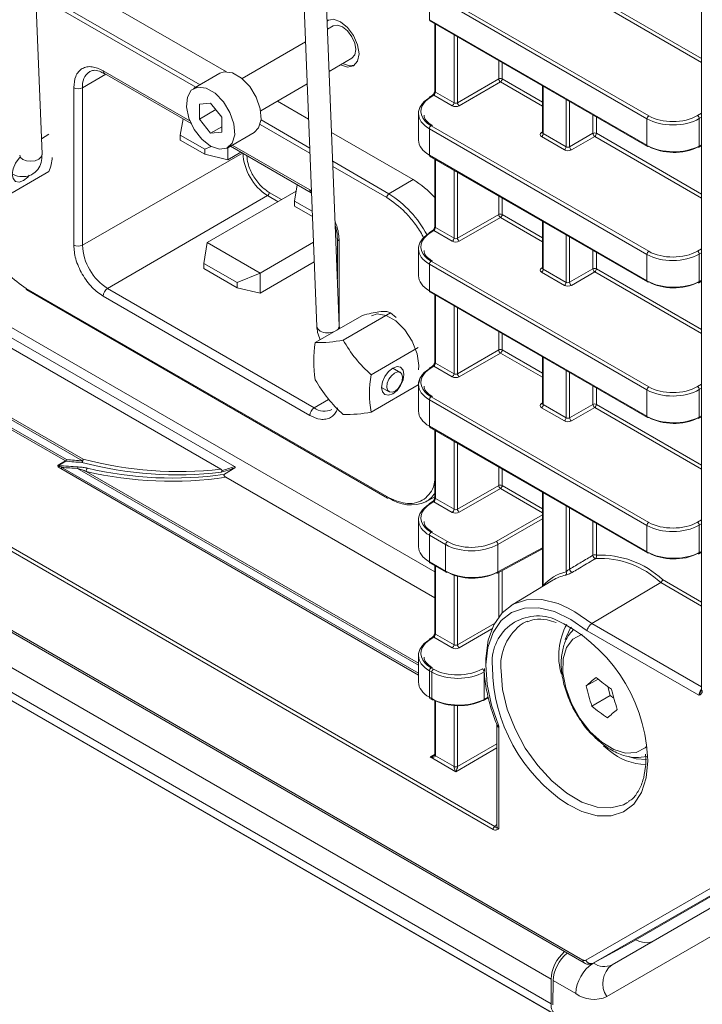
# Model space of a CAD drawing. Header units: millimetres. Extents: x 0 to 1118, y 0 to 864.
# Tile 17 of 156: x 851 to 865, y 223 to 243. Entities that reach past the tile are written whole.
import ezdxf

# ---------------------------------------------------------------- set-up
doc = ezdxf.new("R2010")
doc.units = ezdxf.units.MM

msp = doc.modelspace()

# ---------------------------------------------------------------- linework, layer by layer
at = {"color": 9, "linetype": 'Continuous', "lineweight": 0}
for p, q in [((860.442, 226.65), (767.896, 280.076)), ((767.931, 280.136), (860.477, 226.711)), ((766.095, 279.531), (862.244, 224.025)), ((766.555, 278.512), (861.607, 223.639)), ((766.555, 278.017), (861.607, 223.145)), ((766.658, 277.789), (861.711, 222.916)), ((854.55, 241.619), (851.241, 243.529)), ((863.535, 240.934), (859.161, 243.459)), ((859.161, 243.459), (859.161, 242.927)), ((859.195, 243.52), (863.569, 240.995)), ((851.245, 243.425), (854.462, 241.568)), ((864.632, 242.065), (862.483, 243.306)), ((862.518, 243.367), (864.632, 242.146)), ((859.161, 242.927), (863.535, 240.402)), ((859.282, 242.84), (859.282, 241.472)), ((859.655, 241.257), (859.655, 242.625)), ((859.725, 242.585), (859.725, 241.258)), ((860.553, 241.737), (860.553, 242.106)), ((860.623, 242.066), (860.623, 241.736)), ((854.347, 240.894), (852.601, 241.902)), ((852.654, 241.829), (852.185, 241.56)), ((859.725, 241.258), (860.553, 241.737)), ((860.589, 241.675), (859.76, 241.197)), ((861.433, 241.188), (860.589, 241.675)), ((860.623, 241.736), (861.433, 241.269)), ((852.009, 241.561), (852.009, 238.396)), ((852.185, 238.396), (852.185, 241.56)), ((859.282, 241.472), (859.655, 241.257)), ((861.448, 241.59), (861.448, 240.637)), ((859.249, 241.411), (859.187, 241.372)), ((859.62, 241.196), (859.249, 241.411)), ((861.908, 240.371), (861.908, 241.324)), ((861.979, 241.284), (861.979, 240.372)), ((856.755, 240.346), (855.775, 240.912)), ((862.447, 240.643), (862.447, 241.013)), ((862.518, 240.972), (862.518, 240.643)), ((863.535, 240.402), (863.535, 240.934)), ((864.551, 241), (864.632, 241.047)), ((864.632, 240.966), (864.586, 240.939)), ((864.586, 240.939), (864.586, 240.387)), ((855.757, 240.821), (856.759, 240.242)), ((863.535, 238.21), (859.161, 240.735)), ((859.161, 240.735), (859.161, 240.203)), ((859.195, 240.796), (863.569, 238.271)), ((861.412, 240.659), (861.433, 240.672)), ((861.874, 240.311), (861.413, 240.577)), ((861.448, 240.637), (861.908, 240.371)), ((861.979, 240.372), (862.447, 240.643)), ((862.483, 240.582), (862.014, 240.311)), ((864.632, 239.341), (862.483, 240.582)), ((862.518, 240.643), (864.632, 239.422)), ((856.755, 239.504), (855.196, 240.404)), ((864.586, 240.387), (864.632, 240.412)), ((852.185, 238.396), (855.401, 240.243)), ((859.161, 240.203), (863.535, 237.678)), ((859.282, 240.116), (859.282, 238.748)), ((858.345, 239.428), (857.216, 240.08)), ((857.22, 239.976), (858.302, 239.352)), ((859.655, 238.533), (859.655, 239.901)), ((858.832, 239.714), (858.345, 239.428)), ((859.725, 239.861), (859.725, 238.534)), ((856.79, 239.477), (856.755, 239.504)), ((855.906, 239.391), (852.689, 237.524)), ((856.118, 239.269), (855.906, 239.391)), ((855.942, 239.453), (856.189, 239.31)), ((860.553, 239.013), (860.553, 239.382)), ((860.623, 239.342), (860.623, 239.012)), ((859.725, 238.534), (860.553, 239.013)), ((860.589, 238.951), (859.76, 238.473)), ((861.433, 238.464), (860.589, 238.951)), ((860.623, 239.012), (861.433, 238.545)), ((859.282, 238.748), (859.655, 238.533)), ((861.448, 238.866), (861.448, 237.913)), ((859.249, 238.687), (859.187, 238.648)), ((859.62, 238.472), (859.249, 238.687)), ((861.908, 237.647), (861.908, 238.6)), ((861.979, 238.559), (861.979, 237.648)), ((857.347, 236.798), (857.347, 238.479)), ((864.551, 238.276), (864.632, 238.323)), ((862.447, 237.919), (862.447, 238.289)), ((862.518, 238.248), (862.518, 237.919)), ((863.535, 237.678), (863.535, 238.21)), ((864.632, 238.242), (864.586, 238.215)), ((864.586, 238.215), (864.586, 237.663)), ((863.535, 235.486), (859.161, 238.011)), ((859.161, 238.011), (859.161, 237.479)), ((859.195, 238.072), (863.569, 235.547)), ((861.412, 237.935), (861.433, 237.948)), ((861.448, 237.913), (861.908, 237.647)), ((861.979, 237.648), (862.447, 237.919)), ((862.518, 237.919), (864.632, 236.698)), ((861.874, 237.586), (861.413, 237.853)), ((862.483, 237.858), (862.014, 237.587)), ((864.632, 236.617), (862.483, 237.858)), ((852.189, 234.058), (846.01, 237.626)), ((846.019, 237.66), (852.199, 234.092)), ((858.302, 233.34), (851.054, 237.524)), ((856.843, 235.126), (852.689, 237.524)), ((864.586, 237.663), (864.632, 237.688)), ((851.841, 234.057), (846.171, 237.331)), ((846.196, 237.357), (851.866, 234.084)), ((852.601, 237.371), (856.755, 234.973)), ((859.161, 237.479), (863.535, 234.954)), ((859.282, 237.392), (859.282, 236.024)), ((859.655, 235.809), (859.655, 237.177)), ((859.725, 237.137), (859.725, 235.81)), ((860.553, 236.288), (860.553, 236.658)), ((860.623, 236.618), (860.623, 236.288)), ((859.725, 235.81), (860.553, 236.288)), ((860.589, 236.227), (859.76, 235.749)), ((861.433, 235.74), (860.589, 236.227)), ((860.623, 236.288), (861.433, 235.821)), ((861.448, 236.142), (861.448, 235.189)), ((859.249, 235.963), (859.187, 235.924)), ((859.62, 235.748), (859.249, 235.963)), ((859.282, 236.024), (859.655, 235.809)), ((861.908, 234.923), (861.908, 235.876)), ((861.979, 235.835), (861.979, 234.924)), ((862.447, 235.195), (862.447, 235.565)), ((864.551, 235.552), (864.632, 235.599)), ((859.195, 235.348), (863.569, 232.823)), ((862.518, 235.524), (862.518, 235.195)), ((863.535, 234.954), (863.535, 235.486)), ((864.632, 235.518), (864.586, 235.491)), ((864.586, 235.491), (864.586, 234.939)), ((856.843, 235.126), (857.135, 235.295)), ((863.535, 232.762), (859.161, 235.287)), ((859.161, 235.287), (859.161, 234.755)), ((861.412, 235.211), (861.433, 235.224)), ((861.448, 235.189), (861.908, 234.923)), ((861.979, 234.924), (862.447, 235.195)), ((862.518, 235.195), (864.632, 233.974)), ((861.874, 234.862), (861.413, 235.128)), ((862.483, 235.134), (862.014, 234.863)), ((864.632, 233.893), (862.483, 235.134)), ((864.586, 234.939), (864.632, 234.964)), ((859.161, 234.755), (863.535, 232.23)), ((859.282, 234.668), (859.282, 233.3)), ((859.655, 233.085), (859.655, 234.453)), ((859.725, 234.412), (859.725, 233.086)), ((851.694, 233.969), (851.841, 234.057)), ((851.85, 234.054), (851.703, 233.966)), ((858.941, 229.75), (851.748, 233.902)), ((851.772, 233.928), (858.941, 229.79)), ((858.941, 229.95), (852.087, 233.907)), ((852.263, 233.846), (858.941, 229.991)), ((860.553, 233.564), (860.553, 233.934)), ((860.623, 233.894), (860.623, 233.564)), ((859.725, 233.086), (860.553, 233.564)), ((860.623, 233.564), (861.433, 233.097)), ((860.589, 233.503), (859.76, 233.025)), ((861.433, 233.016), (860.589, 233.503)), ((861.448, 233.418), (861.448, 231.553)), ((859.249, 233.238), (859.187, 233.2)), ((859.62, 233.024), (859.249, 233.238)), ((859.282, 233.3), (859.655, 233.085)), ((860.503, 232.44), (861.433, 232.977)), ((861.908, 231.827), (861.908, 233.152)), ((861.979, 233.111), (861.979, 231.883)), ((861.433, 232.895), (860.539, 232.379)), ((862.447, 232.161), (862.447, 232.841)), ((862.518, 232.8), (862.518, 232.161)), ((863.535, 232.23), (863.535, 232.762)), ((864.551, 232.828), (864.632, 232.875)), ((864.632, 232.794), (864.586, 232.767)), ((864.586, 232.767), (864.586, 232.215)), ((859.195, 232.624), (859.522, 232.435)), ((859.487, 232.375), (859.161, 232.563)), ((859.161, 232.563), (859.161, 232.031)), ((859.487, 231.842), (859.487, 232.375)), ((860.539, 232.379), (860.539, 231.827)), ((860.539, 231.827), (861.433, 232.308)), ((864.586, 232.215), (864.632, 232.24)), ((859.161, 232.031), (859.487, 231.842)), ((859.282, 231.944), (859.282, 230.576)), ((860.553, 230.924), (860.553, 231.818)), ((860.623, 231.855), (860.623, 231.006)), ((859.655, 230.361), (859.655, 231.761)), ((859.725, 231.74), (859.725, 230.362)), ((864.632, 231.14), (863.811, 231.614)), ((863.849, 231.673), (864.632, 231.221)), ((861.444, 231.54), (861.448, 231.553)), ((861.448, 231.553), (861.452, 231.545)), ((859.725, 230.362), (860.469, 230.792)), ((862.427, 230.79), (864.632, 229.517)), ((860.415, 230.679), (859.76, 230.301)), ((864.578, 229.347), (862.331, 230.643)), ((859.249, 230.514), (859.187, 230.476)), ((859.62, 230.3), (859.249, 230.514)), ((859.282, 230.576), (859.655, 230.361)), ((859.209, 229.811), (859.161, 229.839)), ((859.161, 229.839), (859.161, 229.307)), ((859.195, 229.9), (859.244, 229.872)), ((859.209, 229.279), (859.209, 229.811)), ((860.261, 229.815), (860.261, 229.264)), ((859.161, 229.307), (859.209, 229.279)), ((859.282, 229.238), (859.282, 228.128)), ((860.261, 229.264), (860.345, 229.309)), ((859.655, 227.913), (859.655, 229.141)), ((859.725, 229.137), (859.725, 227.913)), ((860.554, 228.725), (860.554, 226.666)), ((860.517, 228.289), (859.689, 227.811)), ((859.725, 227.913), (860.517, 228.37)), ((859.178, 228.106), (859.267, 228.161)), ((859.689, 227.811), (859.178, 228.106)), ((859.282, 228.127), (859.655, 227.912)), ((863.548, 228.124), (863.55, 228.029)), ((860.517, 226.749), (860.517, 226.749)), ((862.306, 224.019), (865.994, 226.148)), ((866.143, 226.09), (862.456, 223.961)), ((866.248, 225.323), (862.729, 223.291)), ((862.104, 223.352), (861.65, 223.614))]:
    msp.add_line(p, q, dxfattribs=at)
at = {"color": 7, "linetype": 'Continuous', "lineweight": 15}
for p, q in [((766.121, 279.474), (862.27, 223.968)), ((766.981, 277.602), (862.034, 222.729)), ((864.632, 272.43), (864.632, 229.455)), ((851.373, 240.225), (851.005, 249.425)), ((857.348, 236.776), (856.978, 246.025)), ((856.529, 246.007), (856.898, 236.758)), ((855.078, 241.881), (851.584, 243.898)), ((857.13, 242.922), (857.103, 242.896)), ((859.171, 242.904), (863.545, 240.379)), ((857.226, 242.803), (857.11, 242.736)), ((859.267, 242.849), (859.267, 241.493)), ((856.67, 242.481), (855.393, 241.744)), ((857.144, 241.889), (857.601, 242.153)), ((852.626, 241.845), (854.372, 240.838)), ((852.628, 241.844), (852.626, 241.845)), ((854.949, 241.849), (854.418, 241.543)), ((855.768, 241.095), (856.703, 241.635)), ((861.433, 241.599), (861.433, 240.658)), ((856.732, 240.926), (856.104, 241.289)), ((859.223, 241.413), (859.161, 241.375)), ((854.762, 241.248), (854.536, 241.23)), ((854.536, 241.23), (854.536, 240.929)), ((854.866, 241.12), (854.536, 240.929)), ((854.988, 240.968), (854.762, 241.248)), ((854.207, 240.933), (854.152, 240.609)), ((854.536, 240.929), (854.762, 240.643)), ((854.988, 240.668), (854.988, 240.968)), ((858.941, 241.044), (858.941, 240.506)), ((854.988, 240.774), (854.762, 240.643)), ((851.36, 240.535), (851.512, 240.623)), ((854.647, 240.323), (854.152, 240.609)), ((854.152, 240.507), (854.152, 240.609)), ((854.152, 240.507), (854.647, 240.221)), ((854.762, 240.643), (854.988, 240.668)), ((855.106, 240.352), (855.636, 240.658)), ((858.832, 239.714), (857.193, 240.66)), ((861.433, 240.659), (861.432, 240.652)), ((854.776, 240.378), (854.647, 240.323)), ((854.647, 240.221), (854.647, 240.323)), ((855.106, 240.109), (855.106, 240.352)), ((855.16, 240.383), (856.781, 239.447)), ((864.575, 240.364), (864.632, 240.395)), ((855.106, 240.109), (854.647, 240.221)), ((855.37, 240.261), (855.106, 240.109)), ((859.171, 240.18), (863.545, 237.655)), ((859.267, 240.125), (859.267, 238.769)), ((850.564, 239.327), (851.512, 239.874)), ((856.505, 239.606), (856.45, 239.282)), ((856.483, 239.48), (854.695, 238.448)), ((856.782, 239.446), (856.781, 239.447)), ((856.805, 239.077), (856.45, 239.282)), ((856.45, 239.282), (856.45, 239.18)), ((856.45, 239.18), (856.81, 238.973)), ((857.285, 238.718), (857.27, 238.71)), ((861.433, 238.874), (861.433, 237.934)), ((857.31, 238.53), (857.31, 237.715)), ((859.223, 238.689), (859.161, 238.65)), ((854.695, 238.448), (854.625, 238.029)), ((855.756, 237.835), (854.695, 238.448)), ((856.83, 238.456), (855.756, 237.835)), ((857.31, 238.324), (857.286, 238.311)), ((858.941, 238.32), (858.941, 237.782)), ((859.267, 231.826), (848.503, 238.041)), ((855.296, 237.642), (854.625, 238.029)), ((854.625, 237.927), (854.625, 238.029)), ((854.625, 237.927), (855.296, 237.539)), ((856.846, 238.057), (855.756, 237.427)), ((861.433, 237.934), (861.432, 237.928)), ((848.68, 237.731), (855.241, 233.943)), ((855.756, 237.835), (855.296, 237.642)), ((855.756, 237.427), (855.756, 237.835)), ((855.296, 237.539), (855.296, 237.642)), ((855.756, 237.427), (855.296, 237.539)), ((864.575, 237.64), (864.632, 237.671)), ((851.067, 237.495), (858.315, 233.311)), ((859.171, 237.456), (863.545, 234.931)), ((859.267, 237.4), (859.267, 236.045)), ((854.969, 233.892), (849.612, 236.985)), ((856.867, 236.437), (857.814, 236.984)), ((857.428, 236.487), (858.375, 237.034)), ((858.375, 237.034), (858.494, 236.942)), ((857.989, 235.789), (858.937, 236.336)), ((861.433, 236.15), (861.433, 235.21)), ((859.223, 235.965), (859.161, 235.926)), ((858.575, 235.838), (858.424, 235.925)), ((857.989, 235.041), (858.937, 235.588)), ((858.199, 235.536), (858.351, 235.448)), ((858.966, 235.685), (858.937, 235.588)), ((858.941, 235.596), (858.941, 235.058)), ((861.433, 235.21), (861.432, 235.204)), ((864.575, 234.916), (864.632, 234.947)), ((859.171, 234.732), (863.545, 232.207)), ((859.267, 234.676), (859.267, 233.32)), ((855.247, 233.916), (855.038, 233.79)), ((859.267, 231.307), (855.068, 233.732)), ((861.433, 233.426), (861.433, 231.533)), ((859.088, 233.237), (859.267, 233.338)), ((859.223, 233.241), (859.161, 233.202)), ((858.941, 232.872), (858.941, 232.334)), ((860.528, 231.804), (861.433, 232.291)), ((864.575, 232.192), (864.632, 232.223)), ((859.171, 232.008), (859.498, 231.819)), ((859.267, 231.952), (859.267, 230.596)), ((861.641, 231.66), (860.801, 231.15)), ((863.811, 231.614), (862.427, 230.79)), ((859.223, 230.516), (859.161, 230.478)), ((858.941, 230.148), (858.941, 229.61)), ((862.312, 229.535), (862.55, 229.673)), ((862.746, 229.523), (862.797, 229.342)), ((859.171, 229.284), (859.22, 229.256)), ((859.267, 229.245), (859.267, 228.148)), ((860.249, 229.24), (860.349, 229.294)), ((862.426, 229.128), (862.797, 229.342)), ((862.797, 229.342), (862.868, 229.289)), ((860.517, 228.748), (860.517, 226.718)), ((862.777, 228.236), (862.661, 228.331)), ((863.507, 228.165), (863.513, 228.08)), ((863.129, 227.183), (863.176, 227.214)), ((866.365, 226.198), (863.17, 224.352)), ((862.832, 223.928), (866.351, 225.96)), ((862.456, 223.961), (863.17, 224.352)), ((861.607, 223.639), (861.607, 223.145)), ((861.65, 223.614), (861.642, 223.124))]:
    msp.add_line(p, q, dxfattribs=at)
at = {"color": 7, "linetype": 'Continuous', "lineweight": 15, "flags": 128}
for points in [[(857.746, 242.239), (857.718, 242.42), (857.637, 242.607), (857.516, 242.77), (857.373, 242.885), (857.23, 242.935), (857.109, 242.911), (857.103, 242.907)], [(857.226, 242.803), (857.312, 242.819), (857.414, 242.784), (857.515, 242.702), (857.601, 242.586), (857.659, 242.454), (857.679, 242.325), (857.659, 242.219), (857.601, 242.153), (857.601, 242.153)], [(857.375, 242.023), (857.516, 241.974), (857.637, 241.998), (857.718, 242.091), (857.746, 242.239)], [(854.949, 241.849), (855.036, 241.878), (855.203, 241.857), (855.382, 241.754), (855.548, 241.583), (855.68, 241.368), (855.76, 241.137), (855.776, 240.922), (855.727, 240.752), (855.636, 240.658)], [(857.416, 242.046), (857.556, 241.998), (857.656, 242.011)], [(854.762, 240.386), (854.586, 240.525), (854.434, 240.721), (854.327, 240.948), (854.278, 241.175), (854.294, 241.371), (854.374, 241.509), (854.506, 241.572), (854.673, 241.551), (854.851, 241.447), (855.018, 241.277), (855.15, 241.061), (855.23, 240.831), (855.246, 240.616), (855.197, 240.446), (855.089, 240.343), (854.938, 240.322), (854.762, 240.386)], [(850.94, 240.169), (850.913, 240.142), (850.84, 240.044), (850.791, 239.931), (850.774, 239.822), (850.791, 239.733), (850.84, 239.677), (850.913, 239.663), (850.998, 239.693), (851.084, 239.762), (851.116, 239.799)], [(858.942, 235.889), (858.947, 235.973), (858.913, 236.212), (858.817, 236.462), (858.668, 236.691), (858.487, 236.872), (858.293, 236.984), (858.112, 237.012), (857.996, 236.977)], [(858.648, 235.795), (858.63, 235.885), (858.582, 235.941), (858.509, 235.955), (858.423, 235.925), (858.337, 235.856), (858.264, 235.758), (858.216, 235.645), (858.199, 235.536), (858.216, 235.447), (858.264, 235.391), (858.337, 235.377), (858.423, 235.407), (858.509, 235.476), (858.582, 235.574), (858.63, 235.686), (858.648, 235.795)], [(858.304, 235.543), (858.313, 235.619), (858.346, 235.699), (858.396, 235.77), (858.456, 235.822), (858.517, 235.847), (858.57, 235.84), (858.607, 235.804), (858.622, 235.743), (858.613, 235.667), (858.58, 235.587), (858.53, 235.515), (858.47, 235.463), (858.409, 235.439), (858.356, 235.445), (858.319, 235.482), (858.304, 235.543)], [(860.297, 229.938), (860.297, 230.087), (860.343, 230.452), (860.453, 230.762), (860.623, 231.006), (860.846, 231.176), (861.115, 231.264), (861.419, 231.269), (861.747, 231.189), (861.953, 231.1)], [(861.135, 230.836), (861.088, 230.816), (861.045, 230.794)], [(862.015, 230.719), (861.991, 230.686), (861.891, 230.47)], [(864.632, 229.455), (864.632, 229.455), (864.632, 229.454)], [(859.267, 228.148), (859.267, 228.147), (859.267, 228.147)], [(863.175, 228.106), (863.32, 228.067), (863.522, 228.058)]]:
    msp.add_lwpolyline(points, dxfattribs=at)
at = {"color": 9, "linetype": 'Continuous', "lineweight": 0, "flags": 128}
for points in [[(850.989, 240.116), (850.94, 240.159), (850.923, 240.207)], [(851.373, 240.225), (851.373, 240.222), (851.356, 240.17), (851.307, 240.124), (851.234, 240.093), (851.148, 240.081), (851.062, 240.089), (850.989, 240.116)], [(856.898, 236.758), (856.915, 236.71), (856.964, 236.667)], [(862.331, 230.643), (862.005, 230.872), (861.678, 231.028), (861.363, 231.105), (861.071, 231.1), (860.814, 231.013), (860.601, 230.848), (860.44, 230.61), (860.338, 230.309), (860.298, 229.956), (860.321, 229.565), (860.408, 229.149), (860.554, 228.725)], [(861.953, 231.1), (862.087, 231.027), (862.427, 230.79)], [(862.233, 230.572), (862.218, 230.568), (862.042, 230.475), (861.916, 230.308), (861.847, 230.078), (861.842, 229.8), (861.9, 229.494), (862.016, 229.18), (862.185, 228.88), (862.392, 228.614), (862.626, 228.401)], [(860.6, 229.832), (860.632, 229.46), (860.727, 229.066), (860.882, 228.669), (861.088, 228.286), (861.337, 227.932), (861.619, 227.625), (861.92, 227.377), (862.228, 227.199), (862.53, 227.099), (862.811, 227.081), (863.061, 227.147), (863.129, 227.183)], [(862.626, 228.401), (862.869, 228.254), (863.106, 228.184), (863.319, 228.196), (863.495, 228.288), (863.531, 228.323)], [(863.55, 228.029), (863.518, 227.684), (863.423, 227.391), (863.27, 227.16), (863.064, 227.002), (862.814, 226.923), (862.53, 226.926), (862.224, 227.011), (861.95, 227.149)]]:
    msp.add_lwpolyline(points, dxfattribs=at)
at = {"color": 7, "linetype": 'Continuous', "lineweight": 15}
for centre, radius, start, end in [((859.185, 242.925), 0.0247, 173.763, 234.9248), ((859.176, 241.355), 0.0247, 127.033, 186.4015), ((863.555, 240.402), 0.0248, 245.3602, 304.6041), ((864.565, 240.387), 0.0247, 233.6019, 292.9652), ((859.185, 240.2), 0.0247, 173.763, 234.9248), ((857.845, 238.075), 1.913, 41.9804, 58.9534), ((859.176, 238.631), 0.0247, 127.033, 186.4015), ((851.084, 237.52), 0.0308, 173.732, 234.9558), ((863.555, 237.678), 0.0248, 245.3602, 304.6041), ((864.565, 237.663), 0.0247, 233.6019, 292.9652), ((859.185, 237.476), 0.0247, 173.763, 234.9248), ((858.971, 236.063), 2.137, 169.9201, 190.0799), ((856.93, 238.891), 2.455, 268.5216, 281.6975), ((859.773, 237.798), 2.687, 209.2012, 228.3879), ((860.093, 235.415), 2.137, 169.9201, 190.0799), ((859.176, 235.907), 0.0247, 127.033, 186.4015), ((859.212, 237), 2.687, 209.2012, 228.3879), ((857.491, 237.445), 2.455, 268.5216, 281.6975), ((859.185, 234.752), 0.0247, 173.763, 234.9248), ((863.555, 234.954), 0.0248, 245.3602, 304.6041), ((864.565, 234.938), 0.0247, 233.6019, 292.9652), ((854.1, 241.378), 7.599, 255.3157, 276.621), ((854.121, 241.434), 7.589, 255.3291, 276.4167), ((853.961, 241.023), 7.375, 256.6897, 278.6335), ((853.983, 241.091), 7.378, 256.7158, 278.224), ((858.327, 233.339), 0.0312, 245.5257, 305.1133), ((858.784, 233.927), 0.754, 234.4277, 293.7889), ((859.176, 233.183), 0.0247, 127.033, 186.4015), ((863.555, 232.23), 0.0248, 245.3602, 304.6041), ((864.565, 232.214), 0.0247, 233.6019, 292.9652), ((859.185, 232.028), 0.0247, 173.763, 234.9248), ((862.587, 230.307), 1.79, 46.8889, 92.74), ((862.605, 230.34), 1.823, 46.9818, 92.7629), ((859.508, 231.842), 0.0248, 245.3602, 304.6041), ((860.518, 231.827), 0.0247, 233.6019, 292.9652), ((862.106, 230.971), 0.878, 102.9873, 138.5313), ((862.088, 230.921), 0.863, 102.9828, 121.1497), ((860.309, 227.935), 3.244, 3.3255, 65.3326), ((863.061, 230.142), 1.301, 151.043, 196.6542), ((859.176, 230.459), 0.0247, 127.033, 186.4015), ((863.771, 229.954), 3.345, 180.6267, 237.0204), ((868.1, 223.001), 8.729, 129.8222, 131.5378), ((865.05, 232.741), 3.958, 230.0794, 235.7551), ((866.572, 230.515), 4.371, 192.9507, 198.4906), ((867.083, 230.449), 4.371, 192.9507, 198.4906), ((859.185, 229.304), 0.0247, 173.763, 234.9248), ((859.23, 229.278), 0.0248, 245.3602, 304.6041), ((860.24, 229.263), 0.0247, 233.6019, 292.9652), ((864.966, 232.164), 3.958, 230.0794, 235.7551), ((868.527, 222.358), 8.729, 129.8222, 131.5378), ((863.552, 229.148), 1.197, 229.6665, 268.06), ((862.381, 223.603), 0.775, 130.3783, 177.3498), ((861.858, 223.12), 0.252, 174.3796, 234.302)]:
    msp.add_arc(centre, radius, start, end, dxfattribs=at)
at = {"color": 9, "linetype": 'Continuous', "lineweight": 0}
for centre, radius, start, end in [((852.542, 241.595), 0.359, 126.0791, 185.5871), ((852.662, 241.896), 0.0616, 173.7104, 234.9774), ((860.588, 241.668), 0.077, 62.6565, 116.7662), ((860.632, 241.742), 0.0793, 183.5222, 236.4778), ((860.546, 241.74), 0.077, 303.2297, 357.3477), ((852.097, 241.731), 0.192, 242.6169, 297.2965), ((859.292, 241.495), 0.0247, 185.0787, 246.2415), ((859.172, 241.352), 0.0251, 54.4735, 116.3416), ((859.234, 241.391), 0.0244, 53.4892, 117.3259), ((859.578, 241.261), 0.077, 303.2297, 357.3477), ((859.804, 241.263), 0.0793, 183.5222, 236.4778), ((863.612, 240.931), 0.077, 123.2297, 177.3477), ((864.507, 240.934), 0.0793, 3.5222, 56.4778), ((859.238, 240.732), 0.077, 123.2297, 177.3477), ((861.427, 240.682), 0.0279, 236.5278, 281.5634), ((861.371, 240.641), 0.077, 303.2297, 357.3477), ((862.482, 240.574), 0.077, 62.6565, 116.7662), ((862.527, 240.648), 0.0793, 183.5222, 236.4778), ((862.441, 240.646), 0.077, 303.2297, 357.3477), ((861.832, 240.375), 0.077, 303.2297, 357.3477), ((862.058, 240.377), 0.0793, 183.5222, 236.4778), ((863.559, 240.4), 0.0247, 173.763, 234.9248), ((864.561, 240.385), 0.0251, 303.6566, 5.5302), ((856.486, 240.298), 1.076, 182.6055, 237.3945), ((856.816, 239.497), 0.0616, 173.7104, 234.9774), ((855.865, 239.456), 0.0769, 302.6994, 357.3872), ((858.398, 239.347), 0.0962, 122.9181, 177.3706), ((857.179, 237.573), 2.191, 28.0223, 57.8422), ((860.588, 238.944), 0.077, 62.6565, 116.7662), ((860.632, 239.017), 0.0793, 183.5222, 236.4778), ((860.546, 239.016), 0.077, 303.2297, 357.3477), ((859.292, 238.771), 0.0247, 185.0787, 246.2415), ((857.371, 238.535), 0.0612, 183.5657, 246.4261), ((859.172, 238.628), 0.0251, 54.4735, 116.3416), ((859.234, 238.667), 0.0244, 53.4892, 117.3259), ((859.578, 238.537), 0.077, 303.2297, 357.3477), ((859.804, 238.539), 0.0793, 183.5222, 236.4778), ((852.097, 238.567), 0.192, 242.6169, 297.2965), ((853.278, 238.446), 1.094, 182.6055, 237.3945), ((863.612, 238.207), 0.077, 123.2297, 177.3477), ((864.507, 238.21), 0.0793, 3.5222, 56.4778), ((859.238, 238.008), 0.077, 123.2297, 177.3477), ((861.427, 237.958), 0.0279, 236.5278, 281.5634), ((861.371, 237.917), 0.077, 303.2297, 357.3477), ((862.482, 237.85), 0.077, 62.6565, 116.7662), ((862.527, 237.924), 0.0793, 183.5222, 236.4778), ((862.441, 237.922), 0.077, 303.2297, 357.3477), ((852.793, 237.362), 0.192, 122.6994, 177.3872), ((861.832, 237.651), 0.077, 303.2297, 357.3477), ((862.058, 237.653), 0.0793, 183.5222, 236.4778), ((863.559, 237.675), 0.0247, 173.763, 234.9248), ((864.561, 237.661), 0.0251, 303.6566, 5.5302), ((857.241, 236.776), 0.107, 301.5817, 359.7444), ((857.116, 236.969), 0.338, 243.2206, 293.2017), ((860.588, 236.22), 0.077, 62.6565, 116.7662), ((860.632, 236.293), 0.0793, 183.5222, 236.4778), ((860.546, 236.292), 0.077, 303.2297, 357.3477), ((859.234, 235.943), 0.0244, 53.4892, 117.3259), ((859.291, 236.046), 0.024, 184.1293, 247.1908), ((859.172, 235.904), 0.0251, 54.4735, 116.3416), ((859.578, 235.813), 0.077, 303.2297, 357.3477), ((859.804, 235.815), 0.0793, 183.5222, 236.4778), ((863.612, 235.483), 0.077, 123.2297, 177.3477), ((864.507, 235.486), 0.0793, 3.5222, 56.4778), ((859.238, 235.284), 0.077, 123.2297, 177.3477), ((861.427, 235.234), 0.0279, 236.5278, 281.5634), ((861.371, 235.193), 0.077, 303.2297, 357.3477), ((862.482, 235.126), 0.077, 62.6565, 116.7662), ((862.527, 235.2), 0.0793, 183.5222, 236.4778), ((862.441, 235.198), 0.077, 303.2297, 357.3477), ((856.947, 234.964), 0.192, 122.6994, 177.3872), ((857.05, 235.408), 0.35, 233.6559, 295.5223), ((863.559, 234.951), 0.0247, 173.763, 234.9248), ((861.832, 234.927), 0.077, 303.2297, 357.3477), ((862.058, 234.929), 0.0793, 183.5222, 236.4778), ((864.561, 234.937), 0.0251, 303.6566, 5.5302), ((851.714, 234.003), 0.0391, 239.6348, 253.8603), ((851.802, 234.119), 0.0731, 302.7219, 331.6512), ((851.861, 234.091), 0.0391, 239.6347, 253.8621), ((851.809, 234.095), 0.0583, 315.2932, 349.7361), ((852.137, 234.079), 0.0631, 305.4615, 12.3389), ((852.133, 234.067), 0.0568, 316.2889, 351.4361), ((852.127, 234.095), 0.0717, 329.4436, 358.0974), ((851.709, 233.963), 0.0727, 302.6713, 331.0662), ((852.142, 233.899), 0.0561, 136.9249, 171.5776), ((852.324, 233.86), 0.0623, 125.6132, 193.3441), ((860.588, 233.496), 0.077, 62.6565, 116.7662), ((860.632, 233.569), 0.0793, 183.5222, 236.4778), ((860.546, 233.568), 0.077, 303.2297, 357.3477), ((858.826, 233.695), 0.528, 299.6933, 326.723), ((858.332, 233.336), 0.0308, 173.732, 234.9558), ((859.172, 233.18), 0.0251, 54.4735, 116.3416), ((859.234, 233.219), 0.0244, 53.4892, 117.3259), ((859.292, 233.323), 0.0247, 185.0787, 246.2415), ((859.578, 233.089), 0.077, 303.2297, 357.3477), ((859.804, 233.091), 0.0793, 183.5222, 236.4778), ((863.612, 232.759), 0.077, 123.2297, 177.3477), ((864.507, 232.762), 0.0793, 3.5222, 56.4778), ((859.238, 232.56), 0.077, 123.2297, 177.3477), ((859.564, 232.371), 0.077, 123.2297, 177.3477), ((860.46, 232.374), 0.0793, 3.5222, 56.4778), ((862.482, 232.092), 0.077, 62.6565, 116.7662), ((863.559, 232.227), 0.0247, 173.763, 234.9248), ((864.561, 232.212), 0.0251, 303.6566, 5.5302), ((862.515, 232.161), 0.0673, 180.1332, 258.6359), ((862.469, 232.138), 0.0534, 307.1376, 25.3487), ((859.512, 231.84), 0.0247, 173.763, 234.9248), ((860.514, 231.825), 0.0251, 303.6566, 5.5302), ((861.863, 231.803), 0.0517, 307.3242, 27.7342), ((862.046, 231.883), 0.0671, 180.0416, 259.0045), ((861.341, 230.021), 0.92, 69.5119, 186.4599), ((861.626, 229.942), 1.032, 124.2809, 186.0806), ((859.291, 230.598), 0.024, 184.1293, 247.1908), ((859.172, 230.456), 0.0251, 54.4735, 116.3416), ((859.234, 230.495), 0.0244, 53.4892, 117.3259), ((859.578, 230.365), 0.077, 303.2297, 357.3477), ((859.804, 230.367), 0.0793, 183.5222, 236.4778), ((859.238, 229.835), 0.077, 123.2297, 177.3477), ((859.286, 229.807), 0.077, 123.2297, 177.3477), ((860.181, 229.811), 0.0793, 3.5222, 56.4778), ((864.658, 229.458), 0.0257, 189.1792, 245.2614), ((859.234, 229.276), 0.0247, 173.763, 234.9248), ((860.236, 229.261), 0.0251, 303.6566, 5.5302), ((859.292, 228.151), 0.0247, 185.0787, 246.2415), ((859.294, 228.15), 0.0263, 188.2914, 244.2506), ((859.69, 227.982), 0.077, 242.6565, 296.7662), ((859.689, 227.982), 0.0782, 243.6699, 296.8925), ((860.519, 226.646), 0.077, 123.2297, 177.3477), ((862.874, 223.316), 0.772, 123.8122, 177.323), ((862.305, 224.018), 0.0617, 173.7651, 234.9022), ((862.411, 224.068), 0.116, 204.9599, 292.5214), ((862.677, 224.271), 0.377, 234.3818, 294.314), ((863.106, 223.556), 0.461, 126.3512, 215.1851), ((862.47, 223.863), 0.629, 234.3818, 294.314)]:
    msp.add_arc(centre, radius, start, end, dxfattribs=at)
for centre, major_axis, ratio, start_param, end_param in [((859.248, 241.451), (0.0237, 0.044), 0.556897, 3.928091, 5.481434), ((859.69, 241.092), (0.7, 0.011), 0.587275, 2.364613, 2.700546), ((859.691, 241.239), (0.1, 0.0015), 0.587275, 3.917956, 5.471299), ((859.69, 241.279), (0.05, 0.0016), 0.597067, 3.908285, 5.461628), ((864.065, 241.251), (0.75, 0.011), 0.586615, 3.918577, 5.471921), ((864.064, 241.291), (0.7, 0.011), 0.587275, 3.917956, 5.471299), ((861.484, 240.619), (0.1, 0.0015), 0.587275, 2.364613, 3.917956), ((861.483, 240.659), (0.05, 0.0016), 0.597067, 3.122887, 3.908285), ((861.944, 240.353), (0.1, 0.0015), 0.587275, 3.917956, 5.471299), ((861.944, 240.393), (0.05, 0.0016), 0.597067, 3.908285, 5.461628), ((859.248, 238.727), (0.0237, 0.044), 0.556897, 3.928091, 5.481434), ((859.69, 238.368), (0.7, 0.011), 0.587275, 2.364613, 2.700546), ((859.69, 238.555), (0.05, 0.0016), 0.597067, 3.908285, 5.461628), ((859.691, 238.515), (0.1, 0.0015), 0.587275, 3.917956, 5.471299), ((864.065, 238.526), (0.75, 0.011), 0.586615, 3.918577, 5.471921), ((864.064, 238.567), (0.7, 0.011), 0.587275, 3.917956, 5.471299), ((861.484, 237.895), (0.1, 0.0015), 0.587275, 2.364613, 3.917956), ((861.483, 237.935), (0.05, 0.0016), 0.597067, 3.122887, 3.908285), ((861.944, 237.629), (0.1, 0.0015), 0.587275, 3.917956, 5.471299), ((861.944, 237.669), (0.05, 0.0016), 0.597067, 3.908285, 5.461628), ((859.248, 236.003), (0.0237, 0.044), 0.556897, 3.928091, 5.481434), ((859.69, 235.644), (0.7, 0.011), 0.587275, 2.364613, 2.700546), ((859.691, 235.79), (0.1, 0.0015), 0.587275, 3.917956, 5.471299), ((859.69, 235.831), (0.05, 0.0016), 0.597067, 3.908285, 5.461628), ((864.064, 235.843), (0.7, 0.011), 0.587275, 3.917956, 5.471299), ((864.065, 235.802), (0.75, 0.011), 0.586615, 3.918577, 5.471921), ((861.484, 235.171), (0.1, 0.0015), 0.587275, 2.364613, 3.917956), ((861.483, 235.211), (0.05, 0.0016), 0.597067, 3.122887, 3.908285), ((861.944, 234.905), (0.1, 0.0015), 0.587275, 3.917956, 5.471299), ((861.944, 234.945), (0.05, 0.0016), 0.597067, 3.908285, 5.461628), ((859.383, 254.075), (10.608, 19.042), 0.587238, 3.391169, 3.415033), ((859.618, 254.259), (11.154, 19.319), 0.577247, 3.406522, 3.429364), ((858.198, 253.391), (10.627, 19.078), 0.587238, 3.691379, 3.707902), ((859.69, 232.92), (0.7, 0.011), 0.587275, 2.364613, 2.700546), ((859.248, 233.279), (0.0237, 0.044), 0.556897, 3.928091, 5.481434), ((859.691, 233.066), (0.1, 0.0015), 0.587275, 3.917956, 5.471299), ((859.69, 233.107), (0.05, 0.0016), 0.597067, 3.908285, 5.461628), ((864.065, 233.078), (0.75, 0.011), 0.586615, 3.918577, 5.471921), ((864.064, 233.119), (0.7, 0.011), 0.587275, 3.917956, 5.471299), ((860.018, 232.691), (0.75, 0.011), 0.586615, 3.918577, 5.471921), ((860.017, 232.731), (0.7, 0.011), 0.587275, 3.917956, 5.471299), ((859.69, 230.196), (0.7, 0.011), 0.587275, 2.364613, 2.700546), ((859.248, 230.555), (0.0237, 0.044), 0.556897, 3.928091, 5.481434), ((859.691, 230.342), (0.1, 0.0015), 0.587275, 3.917956, 5.471299), ((859.69, 230.383), (0.05, 0.0016), 0.597067, 3.908285, 5.461628), ((859.74, 230.127), (0.75, 0.011), 0.586615, 3.918577, 5.471921), ((859.739, 230.168), (0.7, 0.011), 0.587275, 3.917956, 5.471299), ((864.664, 229.399), (0.06, 0.11), 0.563108, 1.313567, 2.34448), ((859.177, 228.146), (0.104, 0.026), 0.370355, 4.627521, 5.46256), ((859.177, 228.146), (0.105, -0.022), 0.37036, 4.797346, 6.350689), ((859.211, 228.169), (-0.05, 0.0866), 0.577206, 3.909771, 3.92692), ((859.725, 227.872), (-0.05, 0.0866), 0.577557, 0.785632, 0.80278), ((859.689, 227.851), (-0.0303, 0.0731), 0.214473, 0.512654, 2.065997), ((859.689, 227.851), (0.0316, 0.0733), 0.234228, 4.231591, 5.784935), ((859.761, 227.893), (-0.025, 0.0433), 0.598058, 0.785633, 0.802782), ((860.643, 226.679), (0.175, 0.003), 0.587275, 2.364613, 2.801138), ((860.642, 226.719), (0.125, 0.003), 0.591216, 3.128767, 3.914165), ((862.244, 224.127), (-0.062, 0.108), 0.577309, 2.356465, 3.141737)]:
    msp.add_ellipse(centre, major_axis=major_axis, ratio=ratio, start_param=start_param, end_param=end_param, dxfattribs=at)
at = {"color": 7, "linetype": 'Continuous', "lineweight": 15}
for centre, major_axis, ratio, start_param, end_param in [((859.691, 241.051), (0.75, 0.011), 0.586615, 2.365234, 3.918577), ((859.69, 241.092), (0.7, 0.011), 0.587275, 2.700546, 3.917956), ((859.691, 240.499), (0.75, -0.01), 0.567807, 3.149475, 3.934873), ((864.065, 240.698), (0.75, -0.01), 0.567807, 3.934873, 5.488216), ((864.064, 240.657), (0.7, -0.01), 0.567125, 3.935417, 5.48876), ((859.691, 238.327), (0.75, 0.011), 0.586615, 2.365234, 3.918577), ((859.69, 238.368), (0.7, 0.011), 0.587275, 2.700546, 3.917956), ((859.691, 237.775), (0.75, -0.01), 0.567807, 3.149475, 3.934873), ((864.065, 237.974), (0.75, -0.01), 0.567807, 3.934873, 5.488216), ((864.064, 237.933), (0.7, -0.01), 0.567125, 3.935417, 5.48876), ((859.691, 235.603), (0.75, 0.011), 0.586615, 2.365234, 3.918577), ((859.69, 235.644), (0.7, 0.011), 0.587275, 2.700546, 3.917956), ((859.691, 235.051), (0.75, -0.01), 0.567807, 3.149475, 3.934873), ((864.065, 235.25), (0.75, -0.01), 0.567807, 3.934873, 5.488216), ((864.064, 235.209), (0.7, -0.01), 0.567125, 3.935417, 5.48876), ((859.691, 232.879), (0.75, 0.011), 0.586615, 2.365234, 3.918577), ((859.69, 232.92), (0.7, 0.011), 0.587275, 2.700546, 3.917956), ((859.691, 232.327), (0.75, -0.01), 0.567807, 3.149475, 3.934873), ((864.065, 232.526), (0.75, -0.01), 0.567807, 3.934873, 5.488216), ((864.064, 232.485), (0.7, -0.01), 0.567125, 3.935417, 5.48876), ((860.018, 232.139), (0.75, -0.01), 0.567807, 3.934873, 5.488216), ((860.017, 232.097), (0.7, -0.01), 0.567125, 3.935417, 5.48876), ((859.691, 230.155), (0.75, 0.011), 0.586615, 2.365234, 3.918577), ((859.69, 230.196), (0.7, 0.011), 0.587275, 2.700546, 3.917956), ((859.691, 229.603), (0.75, -0.01), 0.567807, 3.149475, 3.934873), ((859.74, 229.575), (0.75, -0.01), 0.567807, 3.934873, 5.488216), ((859.739, 229.534), (0.7, -0.01), 0.567125, 3.935417, 5.48876), ((863.297, 225.062), (-0.365, 0.655), 0.587367, 2.365314, 3.150712), ((862.003, 223.819), (0.256, 0.429), 0.56722, 1.026652, 2.364542)]:
    msp.add_ellipse(centre, major_axis=major_axis, ratio=ratio, start_param=start_param, end_param=end_param, dxfattribs=at)
at = {"color": 9, "linetype": 'Continuous', "lineweight": 0}
for points, knots in [([(852.601, 241.902), (852.526, 241.936), (852.411, 241.988), (852.273, 241.983), (852.179, 241.949), (852.103, 241.884), (852.029, 241.768), (852.017, 241.642), (852.009, 241.561)], [0, 0, 0, 0, 0.239443, 0.36967, 0.5, 0.630227, 0.760557, 1, 1, 1, 1]), ([(855.49, 240.192), (855.495, 240.14), (855.504, 240.05), (855.555, 239.913), (855.614, 239.794), (855.687, 239.684), (855.795, 239.556), (855.884, 239.493), (855.942, 239.453)], [0, 0, 0, 0, 0.187557, 0.326793, 0.465889, 0.605126, 0.744222, 1, 1, 1, 1]), ([(858.302, 239.352), (858.429, 239.263), (858.626, 239.126), (858.859, 238.843), (858.987, 238.661), (859.041, 238.549), (859.053, 238.525)], [0, 0, 0, 0, 0.447026, 0.687668, 0.933416, 1, 1, 1, 1]), ([(851.054, 237.524), (850.926, 237.613), (850.731, 237.75), (850.495, 238.032), (850.333, 238.276), (850.202, 238.539), (850.076, 238.884), (850.055, 239.122), (850.042, 239.277)], [0, 0, 0, 0, 0.239457, 0.368361, 0.5, 0.631639, 0.760543, 1, 1, 1, 1]), ([(857.347, 238.479), (857.34, 238.569), (857.331, 238.697), (857.279, 238.831), (857.264, 238.87)], [0, 0, 0, 0, 0.712611, 1, 1, 1, 1]), ([(852.009, 238.396), (852.017, 238.306), (852.029, 238.166), (852.103, 237.964), (852.179, 237.811), (852.273, 237.669), (852.411, 237.504), (852.526, 237.423), (852.601, 237.371)], [0, 0, 0, 0, 0.239443, 0.36967, 0.5, 0.630227, 0.760557, 1, 1, 1, 1]), ([(856.755, 234.973), (856.829, 234.939), (856.944, 234.887), (857.082, 234.893), (857.177, 234.926), (857.251, 234.993), (857.302, 235.057), (857.311, 235.114), (857.313, 235.128)], [0, 0, 0, 0, 0.297989, 0.460058, 0.622254, 0.784323, 0.946519, 1, 1, 1, 1]), ([(851.694, 233.969), (851.69, 233.967), (851.688, 233.964), (851.686, 233.957), (851.687, 233.953), (851.692, 233.944), (851.698, 233.938), (851.716, 233.921), (851.732, 233.911), (851.748, 233.902)], [0, 0, 0, 0, 0.125, 0.125, 0.25, 0.25, 0.5, 0.5, 1, 1, 1, 1]), ([(851.772, 233.928), (851.757, 233.933), (851.743, 233.938), (851.722, 233.946), (851.715, 233.949), (851.707, 233.954), (851.704, 233.956), (851.701, 233.96), (851.7, 233.961), (851.7, 233.963), (851.701, 233.965), (851.703, 233.966)], [0, 0, 0, 0, 0.5, 0.5, 0.75, 0.75, 0.875, 0.875, 0.9375, 0.9375, 1, 1, 1, 1]), ([(852.087, 233.907), (852.118, 233.898), (852.148, 233.888), (852.207, 233.868), (852.235, 233.857), (852.263, 233.846)], [0, 0, 0, 0, 0.5, 0.5, 1, 1, 1, 1]), ([(852.288, 233.911), (852.26, 233.917), (852.23, 233.923), (852.169, 233.932), (852.136, 233.935), (852.101, 233.937)], [0, 0, 0, 0, 0.5, 0.5, 1, 1, 1, 1]), ([(855.247, 233.916), (855.219, 233.907), (855.191, 233.897), (855.162, 233.888), (855.1, 233.868), (855.038, 233.849), (854.976, 233.83)], [0, 0, 0, 0, 0.000400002, 0.000400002, 0.000400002, 0.001268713, 0.001268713, 0.001268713, 0.001268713]), ([(859.267, 233.67), (859.261, 233.623), (859.246, 233.503), (859.151, 233.373), (859.023, 233.259), (858.86, 233.202), (858.625, 233.193), (858.429, 233.282), (858.302, 233.34)], [0, 0, 0, 0, 0.09864, 0.251411, 0.407423, 0.563436, 0.716207, 1, 1, 1, 1]), ([(861.979, 231.883), (862.056, 231.929), (862.133, 231.975), (862.211, 232.021), (862.29, 232.068), (862.369, 232.114), (862.447, 232.161)], [0, 0, 0, 0, 0.001292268, 0.001292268, 0.001292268, 0.002608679, 0.002608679, 0.002608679, 0.002608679]), ([(862.502, 232.095), (862.478, 232.081), (862.454, 232.067), (862.43, 232.053), (862.334, 231.996), (862.238, 231.939), (862.142, 231.882), (862.106, 231.86), (862.069, 231.839), (862.033, 231.817)], [0, 0, 0, 0, 0.0004, 0.0004, 0.0004, 0.002, 0.002, 0.002, 0.00260863, 0.00260863, 0.00260863, 0.00260863]), ([(861.894, 231.762), (861.911, 231.766), (861.933, 231.773), (861.984, 231.792), (862.012, 231.805), (862.033, 231.817)], [0, 0, 0, 0, 0.5, 0.5, 1, 1, 1, 1]), ([(861.979, 231.883), (861.972, 231.879), (861.964, 231.874), (861.95, 231.863), (861.943, 231.858), (861.925, 231.843), (861.916, 231.835), (861.908, 231.827)], [0, 0, 0, 0, 0.25, 0.25, 0.5, 0.5, 1, 1, 1, 1]), ([(864.647, 229.435), (864.647, 229.409), (864.638, 229.389), (864.612, 229.362), (864.594, 229.354), (864.578, 229.347)], [0, 0, 0, 0, 0.5, 0.5, 1, 1, 1, 1]), ([(864.627, 229.435), (864.621, 229.425), (864.605, 229.401), (864.587, 229.371), (864.58, 229.352), (864.578, 229.347), (864.578, 229.347)], [0, 0, 0, 0, 0.3016, 0.797005, 0.990686, 1, 1, 1, 1]), ([(860.554, 228.725), (860.553, 228.726), (860.543, 228.727), (860.526, 228.732), (860.517, 228.741), (860.517, 228.747), (860.518, 228.749)], [0, 0, 0, 0, 0.019127, 0.4508727, 0.885881, 1, 1, 1, 1]), ([(860.442, 226.65), (860.465, 226.637), (860.487, 226.634), (860.524, 226.644), (860.539, 226.655), (860.554, 226.666)], [0, 0, 0, 0, 0.5, 0.5, 1, 1, 1, 1]), ([(860.477, 226.711), (860.484, 226.703), (860.489, 226.698), (860.499, 226.689), (860.504, 226.685), (860.52, 226.675), (860.534, 226.669), (860.554, 226.666)], [0, 0, 0, 0, 0.25, 0.25, 0.5, 0.5, 1, 1, 1, 1])]:
    msp.add_open_spline(points, degree=3, knots=knots, dxfattribs=at)
at = {"color": 7, "linetype": 'Continuous', "lineweight": 15}
for points, knots in [([(852.335, 241.883), (852.357, 241.894), (852.404, 241.917), (852.511, 241.904), (852.594, 241.86), (852.627, 241.842)], [0, 0, 0, 0, 0.354388, 0.742845, 1, 1, 1, 1]), ([(859.267, 241.493), (859.267, 241.489), (859.267, 241.481), (859.262, 241.464), (859.254, 241.446), (859.242, 241.43), (859.231, 241.418), (859.225, 241.414), (859.223, 241.413)], [0, 0, 0, 0, 0.163263, 0.328902, 0.510588, 0.700844, 0.868967, 1, 1, 1, 1]), ([(859.221, 240.799), (859.196, 240.815), (859.124, 240.862), (859.059, 240.936), (859.054, 240.991), (859.053, 241.009)], [0, 0, 0, 0, 0.259352, 0.759482, 1, 1, 1, 1]), ([(850.731, 239.846), (850.767, 239.828), (850.856, 239.783), (851.004, 239.761), (851.168, 239.802), (851.292, 239.908), (851.366, 240.057), (851.37, 240.167), (851.373, 240.225)], [0, 0, 0, 0, 0.125023, 0.308316, 0.475576, 0.655207, 0.816355, 1, 1, 1, 1]), ([(851.578, 240.157), (851.572, 240.111), (851.562, 240.019), (851.529, 239.922), (851.512, 239.874)], [0, 0, 0, 0, 0.504952, 1, 1, 1, 1]), ([(857.267, 238.789), (857.271, 238.776), (857.29, 238.718), (857.307, 238.627), (857.308, 238.56), (857.308, 238.531)], [0, 0, 0, 0, 0.138561, 0.638117, 1, 1, 1, 1]), ([(859.267, 238.769), (859.267, 238.765), (859.267, 238.757), (859.262, 238.74), (859.254, 238.722), (859.242, 238.706), (859.231, 238.694), (859.225, 238.69), (859.223, 238.689)], [0, 0, 0, 0, 0.163263, 0.328902, 0.510588, 0.700844, 0.868967, 1, 1, 1, 1]), ([(859.221, 238.075), (859.196, 238.091), (859.124, 238.138), (859.059, 238.212), (859.054, 238.267), (859.053, 238.285)], [0, 0, 0, 0, 0.259352, 0.759482, 1, 1, 1, 1]), ([(857.814, 236.984), (857.933, 237.014), (858.136, 237.064), (858.307, 237.065), (858.354, 237.044), (858.375, 237.034)], [0, 0, 0, 0, 0.439129, 0.751377, 1, 1, 1, 1]), ([(856.898, 236.758), (856.901, 236.719), (856.908, 236.631), (856.944, 236.542), (856.964, 236.493)], [0, 0, 0, 0, 0.447728, 1, 1, 1, 1]), ([(857.356, 236.72), (857.353, 236.739), (857.348, 236.76), (857.348, 236.774), (857.348, 236.776)], [0, 0, 0, 0, 0.896677, 1, 1, 1, 1]), ([(859.267, 236.045), (859.267, 236.041), (859.267, 236.033), (859.262, 236.016), (859.254, 235.998), (859.242, 235.982), (859.231, 235.97), (859.225, 235.966), (859.223, 235.965)], [0, 0, 0, 0, 0.163263, 0.328902, 0.510588, 0.700844, 0.868967, 1, 1, 1, 1]), ([(859.221, 235.351), (859.196, 235.367), (859.124, 235.414), (859.059, 235.488), (859.054, 235.543), (859.053, 235.561)], [0, 0, 0, 0, 0.259352, 0.759482, 1, 1, 1, 1]), ([(854.969, 233.892), (854.974, 233.889), (854.979, 233.886), (854.988, 233.877), (854.991, 233.871), (854.991, 233.864)], [0, 0, 0, 0, 0.5, 0.5, 1, 1, 1, 1]), ([(855.038, 233.79), (855.031, 233.786), (855.029, 233.78), (855.03, 233.769), (855.032, 233.763), (855.043, 233.748), (855.055, 233.739), (855.068, 233.732)], [0, 0, 0, 0, 0.25, 0.25, 0.5, 0.5, 1, 1, 1, 1]), ([(855.241, 233.943), (855.247, 233.94), (855.253, 233.935), (855.257, 233.925), (855.254, 233.92), (855.247, 233.916)], [0, 0, 0, 0, 0.5, 0.5, 1, 1, 1, 1]), ([(859.267, 233.32), (859.267, 233.317), (859.267, 233.309), (859.262, 233.292), (859.254, 233.274), (859.242, 233.258), (859.231, 233.246), (859.225, 233.242), (859.223, 233.241)], [0, 0, 0, 0, 0.163263, 0.328902, 0.510588, 0.700844, 0.868967, 1, 1, 1, 1]), ([(859.221, 232.627), (859.196, 232.643), (859.124, 232.69), (859.059, 232.764), (859.054, 232.819), (859.053, 232.837)], [0, 0, 0, 0, 0.259352, 0.759482, 1, 1, 1, 1]), ([(863.811, 231.614), (863.82, 231.62), (863.829, 231.629), (863.843, 231.651), (863.848, 231.663), (863.849, 231.673)], [0, 0, 0, 0, 0.5, 0.5, 1, 1, 1, 1]), ([(861.128, 230.823), (861.177, 230.841), (861.294, 230.884), (861.493, 230.88), (861.648, 230.83), (861.709, 230.81)], [0, 0, 0, 0, 0.298734, 0.72364, 1, 1, 1, 1]), ([(862.427, 230.79), (862.404, 230.777), (862.38, 230.753), (862.345, 230.699), (862.334, 230.668), (862.331, 230.643)], [0, 0, 0, 0, 0.5, 0.5, 1, 1, 1, 1]), ([(859.267, 230.596), (859.267, 230.592), (859.267, 230.585), (859.262, 230.568), (859.254, 230.55), (859.242, 230.534), (859.231, 230.522), (859.225, 230.518), (859.223, 230.516)], [0, 0, 0, 0, 0.163263, 0.328902, 0.510588, 0.700844, 0.868967, 1, 1, 1, 1]), ([(862.052, 230.659), (862.017, 230.621), (861.927, 230.528), (861.846, 230.322), (861.802, 230.061), (861.817, 229.764), (861.892, 229.447), (862.016, 229.134), (862.134, 228.945), (862.192, 228.854)], [0, 0, 0, 0, 0.093064, 0.232333, 0.379359, 0.534568, 0.693158, 0.851398, 1, 1, 1, 1]), ([(859.221, 229.903), (859.196, 229.919), (859.124, 229.966), (859.059, 230.04), (859.054, 230.095), (859.053, 230.113)], [0, 0, 0, 0, 0.259352, 0.759482, 1, 1, 1, 1]), ([(860.266, 229.884), (860.265, 229.862), (860.261, 229.719), (860.309, 229.427), (860.401, 229.049), (860.497, 228.805), (860.54, 228.698)], [0, 0, 0, 0, 0.059756, 0.396918, 0.733792, 1, 1, 1, 1]), ([(864.632, 229.465), (864.632, 229.459), (864.633, 229.446), (864.63, 229.438), (864.628, 229.435), (864.627, 229.435)], [0, 0, 0, 0, 0.40439, 0.828932, 1, 1, 1, 1]), ([(862.192, 228.854), (862.195, 228.848), (862.256, 228.743), (862.411, 228.563), (862.573, 228.425), (862.653, 228.356)], [0, 0, 0, 0, 0.0286084, 0.5151529, 1, 1, 1, 1]), ([(860.515, 228.755), (860.516, 228.754), (860.517, 228.751), (860.517, 228.75), (860.517, 228.749)], [0, 0, 0, 0, 0.5471431, 1, 1, 1, 1]), ([(860.517, 228.756), (860.52, 228.751), (860.525, 228.739), (860.542, 228.73), (860.553, 228.726), (860.554, 228.725)], [0, 0, 0, 0, 0.422819, 0.975502, 1, 1, 1, 1]), ([(862.653, 228.356), (862.699, 228.324), (862.832, 228.229), (863.052, 228.131), (863.304, 228.08), (863.457, 228.107), (863.53, 228.119)], [0, 0, 0, 0, 0.163769, 0.474522, 0.748368, 1, 1, 1, 1]), ([(859.267, 228.148), (859.267, 228.148), (859.268, 228.148), (859.265, 228.144), (859.26, 228.139), (859.255, 228.136), (859.254, 228.135)], [0, 0, 0, 0, 0.217978, 0.521144, 0.855976, 1, 1, 1, 1]), ([(863.513, 228.08), (863.514, 228.024), (863.514, 227.952), (863.502, 227.892), (863.499, 227.88)], [0, 0, 0, 0, 0.7945454, 1, 1, 1, 1]), ([(863.499, 227.88), (863.487, 227.797), (863.461, 227.617), (863.359, 227.407), (863.259, 227.268), (863.183, 227.225), (863.166, 227.216)], [0, 0, 0, 0, 0.2736821, 0.5904202, 0.9105662, 1, 1, 1, 1]), ([(862.27, 223.968), (862.283, 223.961), (862.316, 223.944), (862.376, 223.935), (862.427, 223.946), (862.452, 223.959), (862.457, 223.961)], [0, 0, 0, 0, 0.2171521, 0.5761453, 0.9066406, 1, 1, 1, 1])]:
    msp.add_open_spline(points, degree=3, knots=knots, dxfattribs=at)
at = {"color": 9, "linetype": 'Continuous', "lineweight": 0}
for points in [[(851.703, 233.966), (851.835, 233.953), (851.968, 233.944), (852.101, 233.937)], [(852.174, 234.027), (852.066, 234.034), (851.958, 234.043), (851.85, 234.054)]]:
    msp.add_open_spline(points, degree=3, dxfattribs=at)
at = {"color": 7, "linetype": 'Continuous', "lineweight": 15}
msp.add_open_spline([(854.991, 233.864), (854.99, 233.849), (854.985, 233.836), (854.976, 233.83)], degree=3, dxfattribs=at)

doc.saveas('drawing.dxf')
